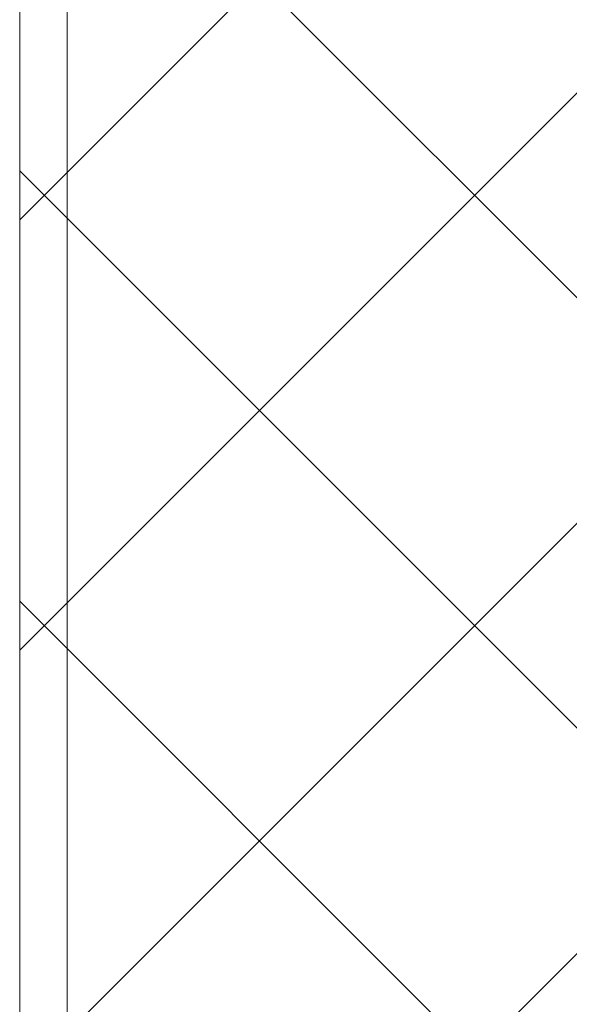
# Model space of a CAD drawing. Header units: millimetres. Extents: x -1660 to 55061, y -2461 to 22251.
# Tile 25 of 76: x 6159 to 6791, y 10702 to 11834. Entities that reach past the tile are written whole.
import ezdxf

# ---------------------------------------------------------------- set-up
doc = ezdxf.new("R2010")
doc.units = ezdxf.units.MM
doc.layers.add('Color Fill-4', color=7, linetype='Continuous', lineweight=9, true_color=0xab8450)
doc.layers.add('Floors', color=7, linetype='Continuous', lineweight=9)
doc.layers.add('Walls', color=7, linetype='Continuous', lineweight=9)

msp = doc.modelspace()

# ---------------------------------------------------------------- hatches: boundary and pattern name
at = {"layer": 'Color Fill-4'}
h = msp.add_hatch(dxfattribs=at)
h.set_pattern_fill('FP_42', color=256, style=0, pattern_type=2)
h.set_pattern_definition([(45, (0, 0), (-247.4874, 247.4874), []), (135, (0, 0), (-247.4874, -247.4874), [])])
h.paths.add_polyline_path([(11850.5, 10497.1), (11850.5, 10657.1), (12150.5, 10657), (12150.5, 10557.1), (12162.1, 10557.1), (12162.1, 10615.1), (12750.5, 10615.1), (12750.5, 10612.1), (14803.3, 10612.1), (14803.3, 10615.1), (15187.1, 10615.1), (15187.1, 10557.1), (15197.1, 10557.1), (15197.1, 10609.1), (16377.1, 10609.1), (16377.1, 10557.1), (16387.1, 10557.1), (16387.1, 10627.1), (20534, 10627.1), (20534, 10569.1), (20544, 10569.1), (20544, 10601.1), (21524, 10601.1), (21524, 10569.1), (21534, 10569.1), (21534, 10627.1), (24162.1, 10627.1), (24163.1, 10579.1), (30166, 10579.1), (30166, 11777.1), (29866, 11777.1), (29866, 11857.1), (27566, 11857.1), (27566, 11915.1), (27556, 11915.1), (27556, 11857.1), (27541, 11857.1), (27541, 10907.1), (27491, 10907.1), (27491, 11857.1), (26576, 11857.7), (26576, 11915.1), (26566, 11915.1), (26566, 11857.1), (21546, 11857.1), (21546, 11915.1), (21536, 11915.1), (21536, 11883.1), (20556, 11883.1), (20556, 11915.1), (20546, 11915.1), (20546, 11857.1), (15546, 11857.1), (15546, 11915.1), (15536, 11915.1), (15536, 11883.1), (14556, 11883.1), (14556, 11915.1), (14546, 11915.1), (14546, 11857.1), (9546, 11857.1), (9546, 11915.1), (9536, 11915.1), (9536, 11857.1), (8621, 11857.1), (8621, 10907.1), (8571, 10907.1), (8571, 11857.1), (8556, 11857.1), (8556, 11915.1), (8546, 11915.1), (8546, 11857.1), (6159.3, 11856.7), (6159.3, 10657.1), (11830.5, 10657.1), (11830.5, 10577.1), (11840.5, 10577.1), (11840.5, 10497.1)], flags=0)

# ---------------------------------------------------------------- linework, layer by layer
at = {"layer": 'Floors'}
msp.add_line((6213.8, 11857.1), (6213.8, 10657.1), dxfattribs=at)
at = {"layer": 'Walls'}
msp.add_line((6159.3, 11857.1), (6159.3, 10657.1), dxfattribs=at)

doc.saveas('drawing.dxf')
